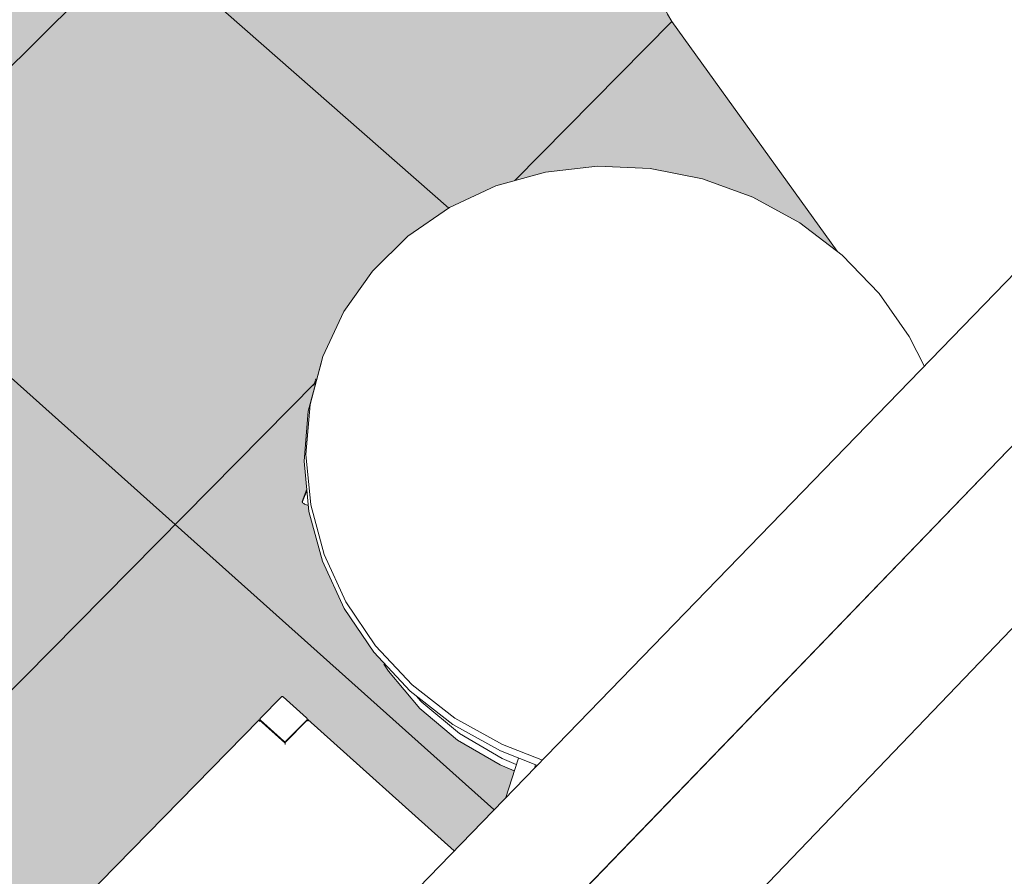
# Model space of a CAD drawing. Header units: centimetres. Extents: x -2274.6 to -2273.04, y 1316.35 to 1317.85.
# Tile 21 of 59: x -2273.87 to -2273.7, y 1316.64 to 1316.8. Entities that reach past the tile are written whole.
import ezdxf

# ---------------------------------------------------------------- set-up
doc = ezdxf.new("R2010")
doc.units = ezdxf.units.CM
for name, color, linetype, lineweight in [('Krawędzie wspólne', 7, 'Continuous', 9), ('Meble', 7, 'Continuous', 9), ('Wzór powierzchni', 7, 'Continuous', 9), ('Wzór powierzchni-1', 250, 'Continuous', 9), ('Ściany', 7, 'Continuous', 9), ('Ściany-1', 250, 'Continuous', 25)]:
    doc.layers.add(name, color=color, linetype=linetype, lineweight=lineweight)
doc.layers.add('Wzór powierzchni-3', color=7, linetype='Continuous', lineweight=9, true_color=0xf1ebe7)

# ---------------------------------------------------------------- blocks, each defined once
blk = doc.blocks.new('FP_9-Aksono')
at = {"layer": 'Wzór powierzchni-3'}
h = blk.add_hatch(color=256, dxfattribs=at)
h.paths.add_polyline_path([(-2273.89378, 1316.58642), (-2273.89301, 1316.58725), (-2273.89341, 1316.58865), (-2273.89379, 1316.59034), (-2273.89417, 1316.5979), (-2273.89267, 1316.60572), (-2273.89053, 1316.6105), (-2273.88957, 1316.61266), (-2273.88815, 1316.61453), (-2273.88801, 1316.61524), (-2273.88502, 1316.62192), (-2273.88054, 1316.62772), (-2273.8748, 1316.63235), (-2273.86804, 1316.63559), (-2273.86468, 1316.63636), (-2273.86418, 1316.63682), (-2273.86409, 1316.63682), (-2273.86398, 1316.63701), (-2273.83077, 1316.67087), (-2273.8307, 1316.67089), (-2273.83064, 1316.67088), (-2273.83058, 1316.67089), (-2273.83059, 1316.67116), (-2273.82683, 1316.675), (-2273.82644, 1316.67501), (-2273.8222, 1316.67116), (-2273.82212, 1316.67095), (-2273.82212, 1316.67084), (-2273.82199, 1316.67092), (-2273.79547, 1316.64717), (-2273.78619, 1316.65674), (-2273.78457, 1316.66176), (-2273.78716, 1316.66272), (-2273.7949, 1316.66722), (-2273.80171, 1316.67294), (-2273.80736, 1316.67969), (-2273.80812, 1316.68103), (-2273.81007, 1316.68312), (-2273.81543, 1316.69106), (-2273.81937, 1316.69963), (-2273.8218, 1316.70861), (-2273.8219, 1316.70971), (-2273.82272, 1316.71004), (-2273.82299, 1316.71032), (-2273.82299, 1316.71041), (-2273.82218, 1316.71266), (-2273.82263, 1316.7181), (-2273.82192, 1316.72677), (-2273.81928, 1316.73668), (-2273.81548, 1316.7448), (-2273.81029, 1316.75212), (-2273.80386, 1316.75847), (-2273.79635, 1316.76366), (-2273.78798, 1316.76756), (-2273.77897, 1316.77008), (-2273.76956, 1316.77114), (-2273.75999, 1316.77072), (-2273.75053, 1316.76884), (-2273.74142, 1316.76553), (-2273.7329, 1316.76089), (-2273.72609, 1316.75569), (-2273.75617, 1316.79749), (-2273.75718, 1316.79932), (-2273.75788, 1316.80147), (-2273.75811, 1316.80316), (-2273.75788, 1316.80568), (-2273.75387, 1316.81708), (-2273.75364, 1316.81764), (-2273.75253, 1316.81923), (-2273.75153, 1316.82043), (-2273.74942, 1316.82197), (-2273.74333, 1316.82552), (-2273.74046, 1316.8334), (-2273.7398, 1316.83452), (-2273.73919, 1316.83533), (-2273.73805, 1316.83653), (-2273.73718, 1316.8373), (-2273.73515, 1316.83874), (-2273.7331, 1316.83994), (-2273.67568, 1316.87324), (-2273.66182, 1316.89553), (-2273.661, 1316.89664), (-2273.6603, 1316.89735), (-2273.65877, 1316.8988), (-2273.65747, 1316.89978), (-2273.65576, 1316.90094), (-2273.65406, 1316.90181), (-2273.65331, 1316.90212), (-2273.65216, 1316.90254), (-2273.64999, 1316.90295), (-2273.6488, 1316.90295), (-2273.64788, 1316.90289), (-2273.64596, 1316.90228), (-2273.64503, 1316.90196), (-2273.64342, 1316.90087), (-2273.64198, 1316.89929), (-2273.60224, 1316.84643), (-2273.57711, 1316.87235), (-2273.63716, 1316.92254), (-2273.6388, 1316.92161), (-2273.64178, 1316.9241), (-2273.64115, 1316.92587), (-2273.64437, 1316.92857), (-2273.60529, 1317.03809), (-2273.55202, 1317.09121), (-2273.45917, 1317.01676), (-2273.43427, 1317.04229), (-2273.43418, 1317.04219), (-2273.43421, 1317.04245), (-2273.43081, 1317.0459), (-2273.43075, 1317.04584), (-2273.43073, 1317.04584), (-2273.43075, 1317.04601), (-2273.39857, 1317.07898), (-2273.39851, 1317.07902), (-2273.39844, 1317.07907), (-2273.39836, 1317.07902), (-2273.39839, 1317.07925), (-2273.39503, 1317.08265), (-2273.39497, 1317.08259), (-2273.39495, 1317.0826), (-2273.39497, 1317.08276), (-2273.3632, 1317.11531), (-2273.36315, 1317.11535), (-2273.36308, 1317.11541), (-2273.36299, 1317.11535), (-2273.36302, 1317.11557), (-2273.35981, 1317.11887), (-2273.35945, 1317.11888), (-2273.35525, 1317.11557), (-2273.35517, 1317.11528), (-2273.35503, 1317.11533), (-2273.3313, 1317.0969), (-2273.2474, 1317.18387), (-2273.31785, 1317.23712), (-2273.36323, 1317.19114), (-2273.37073, 1317.19689), (-2273.36958, 1317.19938), (-2273.42652, 1317.24302), (-2273.42954, 1317.22014), (-2273.42979, 1317.21969), (-2273.43046, 1317.21684), (-2273.43283, 1317.21256), (-2273.43652, 1317.20888), (-2273.43951, 1317.20715), (-2273.44134, 1317.20614), (-2273.44669, 1317.2046), (-2273.4486, 1317.2043), (-2273.45307, 1317.20427), (-2273.45805, 1317.20506), (-2273.46003, 1317.2055), (-2273.46454, 1317.2074), (-2273.46954, 1317.2106), (-2273.47254, 1317.21336), (-2273.47395, 1317.215), (-2273.47497, 1317.21632), (-2273.47669, 1317.21945), (-2273.47749, 1317.22155), (-2273.47829, 1317.22418), (-2273.47861, 1317.22931), (-2273.47749, 1317.23421), (-2273.47501, 1317.23861), (-2273.47132, 1317.24224), (-2273.46853, 1317.24395), (-2273.46597, 1317.24517), (-2273.4652, 1317.24542), (-2273.46329, 1317.24602), (-2273.45236, 1317.26282), (-2273.45947, 1317.26828), (-2273.5197, 1317.20914), (-2273.52109, 1317.2054), (-2273.52576, 1317.20081), (-2273.52588, 1317.20089), (-2273.59895, 1317.12911), (-2273.59908, 1317.12922), (-2273.59929, 1317.12859), (-2273.60409, 1317.12387), (-2273.60544, 1317.12496), (-2273.97766, 1316.75949), (-2273.97808, 1316.75651), (-2273.98354, 1316.75115), (-2273.98375, 1316.75134), (-2273.98378, 1316.75112), (-2274.02063, 1316.71493), (-2274.01887, 1316.71315), (-2274.00429, 1316.72606), (-2273.89204, 1316.61292), (-2273.89742, 1316.59011), (-2273.89378, 1316.58642)])
h.paths.add_polyline_path([(-2273.89183, 1316.58841), (-2273.88698, 1316.59338), (-2273.88901, 1316.60045), (-2273.88935, 1316.60805), (-2273.88886, 1316.61067), (-2273.89135, 1316.60512), (-2273.89271, 1316.59775), (-2273.89234, 1316.59019), (-2273.89213, 1316.58948)])
h.paths.add_polyline_path([(-2273.82614, 1316.66691), (-2273.826, 1316.66699), (-2273.82628, 1316.66695), (-2273.82614, 1316.66691)])
h.paths.add_polyline_path([(-2273.42631, 1317.04227), (-2273.4263, 1317.04234), (-2273.42631, 1317.04228), (-2273.42631, 1317.04227)])
h.paths.add_polyline_path([(-2273.39054, 1317.07907), (-2273.39052, 1317.07913), (-2273.39054, 1317.07907)])
h.paths.add_polyline_path([(-2273.35859, 1317.11193), (-2273.35858, 1317.11199), (-2273.3586, 1317.11193)])
h.paths.add_polyline_path([(-2273.45205, 1317.20536), (-2273.44705, 1317.20566), (-2273.44187, 1317.20715), (-2273.43739, 1317.20976), (-2273.43717, 1317.20994), (-2273.43389, 1317.21321), (-2273.43156, 1317.21742), (-2273.43054, 1317.2221), (-2273.43095, 1317.22717), (-2273.43256, 1317.23176), (-2273.43551, 1317.23621), (-2273.43946, 1317.23998), (-2273.4444, 1317.24295), (-2273.44486, 1317.24316), (-2273.44976, 1317.24491), (-2273.45076, 1317.24507), (-2273.45133, 1317.24516), (-2273.46817, 1317.21093), (-2273.46361, 1317.20817), (-2273.46328, 1317.208), (-2273.45821, 1317.20618), (-2273.45794, 1317.20612), (-2273.45336, 1317.20544), (-2273.45257, 1317.20539)])
h.paths.add_polyline_path([(-2273.46916, 1317.21175), (-2273.45265, 1317.24535), (-2273.45529, 1317.2457), (-2273.45567, 1317.24573), (-2273.46084, 1317.24542), (-2273.46621, 1317.24382), (-2273.46624, 1317.24381), (-2273.47045, 1317.24137), (-2273.47073, 1317.24114), (-2273.47404, 1317.23782), (-2273.47632, 1317.23378), (-2273.47738, 1317.22912), (-2273.47704, 1317.22414), (-2273.47543, 1317.21945), (-2273.47254, 1317.215), (-2273.46917, 1317.21176)])
h.paths.add_polyline_path([(-2273.42982, 1317.2275), (-2273.42769, 1317.24391), (-2273.4453, 1317.25741), (-2273.4508, 1317.24623), (-2273.44821, 1317.24557), (-2273.4462, 1317.245), (-2273.44235, 1317.24316), (-2273.43863, 1317.24067), (-2273.4345, 1317.23673), (-2273.43215, 1317.23344), (-2273.43132, 1317.23176), (-2273.42986, 1317.22761)])
h.paths.add_polyline_path([(-2273.46156, 1317.2464), (-2273.4606, 1317.2465), (-2273.45536, 1317.2468), (-2273.45208, 1317.24651), (-2273.44633, 1317.25821), (-2273.45136, 1317.26206), (-2273.46153, 1317.24644)])
blk = doc.blocks.new('FP_37-Aksono')
at = {"layer": 'Wzór powierzchni'}
for p, q in [((-2273.97203, 1316.69354), (-2273.45739, 1317.2049)), ((-2273.79649, 1316.76354), (-2273.88991, 1316.84565)), ((-2273.78452, 1316.76853), (-2273.75606, 1316.79734)), ((-2273.78833, 1316.65465), (-2273.94333, 1316.7932)), ((-2273.91517, 1316.63624), (-2273.8205, 1316.7321))]:
    blk.add_line(p, q, dxfattribs=at)

msp = doc.modelspace()

# ---------------------------------------------------------------- linework, layer by layer
at = {"layer": 'Krawędzie wspólne'}
msp.add_line((-2273.53364, 1316.88717), (-2273.85838, 1316.55056), dxfattribs=at)
at = {"layer": 'Meble'}
for p, q in [((-2273.72617, 1316.75575), (-2273.75609, 1316.79734)), ((-2273.82089, 1316.73143), (-2273.82056, 1316.73265)), ((-2273.82301, 1316.71039), (-2273.82218, 1316.71267)), ((-2273.82218, 1316.71266), (-2273.82299, 1316.71041)), ((-2273.82217, 1316.71233), (-2273.82299, 1316.71041)), ((-2273.82241, 1316.70989), (-2273.8219, 1316.70971)), ((-2273.82683, 1316.675), (-2273.83059, 1316.67116)), ((-2273.82221, 1316.67121), (-2273.82644, 1316.67501)), ((-2273.86373, 1316.63727), (-2273.8308, 1316.67089)), ((-2273.83079, 1316.67089), (-2273.82615, 1316.66672)), ((-2273.83073, 1316.6708), (-2273.83065, 1316.67105)), ((-2273.83057, 1316.67079), (-2273.82634, 1316.66699)), ((-2273.82615, 1316.66672), (-2273.82202, 1316.67095)), ((-2273.82595, 1316.66699), (-2273.82218, 1316.67084)), ((-2273.82212, 1316.67095), (-2273.82219, 1316.67069)), ((-2273.82202, 1316.67095), (-2273.79547, 1316.64717)), ((-2273.78622, 1316.65664), (-2273.78388, 1316.66391)), ((-2273.78075, 1316.66275), (-2273.78098, 1316.66205))]:
    msp.add_line(p, q, dxfattribs=at)
for points in [[(-2273.75609, 1316.79734, 0), (-2273.7569, 1316.79864, 0), (-2273.75751, 1316.80004, 0), (-2273.75791, 1316.80149, 0), (-2273.7581, 1316.80298, 0), (-2273.75808, 1316.80448, 0), (-2273.75774, 1316.80604, 0)], [(-2273.71032, 1316.73487, 0), (-2273.71312, 1316.74031, 0), (-2273.71856, 1316.74811, 0), (-2273.72522, 1316.75503, 0), (-2273.7329, 1316.76089, 0), (-2273.74142, 1316.76553, 0), (-2273.75053, 1316.76884, 0), (-2273.75999, 1316.77072, 0), (-2273.76956, 1316.77114, 0), (-2273.77897, 1316.77008, 0), (-2273.78798, 1316.76756, 0), (-2273.79635, 1316.76366, 0), (-2273.80386, 1316.75847, 0), (-2273.81029, 1316.75212, 0), (-2273.81548, 1316.7448, 0), (-2273.81928, 1316.73668, 0)], [(-2273.81928, 1316.73668, 0), (-2273.82159, 1316.72798, 0), (-2273.82233, 1316.71894, 0), (-2273.82147, 1316.70981, 0), (-2273.81904, 1316.70082, 0), (-2273.81509, 1316.69224, 0), (-2273.80973, 1316.6843, 0), (-2273.80309, 1316.67721, 0), (-2273.79537, 1316.67119, 0), (-2273.78676, 1316.6664, 0), (-2273.77949, 1316.66357, 0)], [(-2273.78042, 1316.66259, 0), (-2273.78713, 1316.66523, 0), (-2273.79572, 1316.67002, 0), (-2273.80344, 1316.67604, 0), (-2273.81007, 1316.68312, 0), (-2273.81543, 1316.69106, 0), (-2273.81937, 1316.69963, 0), (-2273.8218, 1316.70861, 0), (-2273.82266, 1316.71774, 0), (-2273.82192, 1316.72677, 0), (-2273.81961, 1316.73546, 0)], [(-2273.82299, 1316.71041, 0), (-2273.82301, 1316.71036, 0), (-2273.82299, 1316.71028, 0), (-2273.82294, 1316.7102, 0), (-2273.82284, 1316.71012, 0), (-2273.82272, 1316.71004, 0), (-2273.82257, 1316.70996, 0), (-2273.82241, 1316.70989, 0)], [(-2273.78463, 1316.66161, 0), (-2273.78716, 1316.66272, 0), (-2273.7949, 1316.66722, 0), (-2273.80171, 1316.67294, 0), (-2273.80736, 1316.67969, 0), (-2273.80822, 1316.68098, 0)], [(-2273.82644, 1316.67501, 0), (-2273.8265, 1316.67505, 0), (-2273.82657, 1316.67507, 0), (-2273.82664, 1316.67508, 0), (-2273.82671, 1316.67507, 0), (-2273.82677, 1316.67505, 0), (-2273.82683, 1316.675, 0)], [(-2273.80219, 1316.67495, 0), (-2273.80136, 1316.6741, 0), (-2273.79454, 1316.66837, 0), (-2273.7868, 1316.66387, 0), (-2273.78426, 1316.66276, 0)], [(-2273.8308, 1316.67089, 0), (-2273.83079, 1316.67088, 0), (-2273.83078, 1316.67084, 0), (-2273.83077, 1316.67077, 0), (-2273.83076, 1316.67069, 0), (-2273.83075, 1316.6706, 0)], [(-2273.83066, 1316.67104, 0), (-2273.83066, 1316.67097, 0), (-2273.83065, 1316.67091, 0), (-2273.83062, 1316.67084, 0), (-2273.83057, 1316.67079, 0)], [(-2273.83059, 1316.67116, 0), (-2273.83063, 1316.67111, 0), (-2273.83065, 1316.67105, 0)], [(-2273.82218, 1316.67084, 0), (-2273.82214, 1316.6709, 0), (-2273.82212, 1316.67096, 0), (-2273.82211, 1316.67103, 0), (-2273.82213, 1316.6711, 0), (-2273.82216, 1316.67116, 0), (-2273.82221, 1316.67121, 0)], [(-2273.82202, 1316.67095, 0), (-2273.82201, 1316.67093, 0), (-2273.822, 1316.67089, 0), (-2273.82199, 1316.67083, 0), (-2273.82198, 1316.67075, 0), (-2273.82198, 1316.67066, 0)], [(-2273.82634, 1316.66699, 0), (-2273.82628, 1316.66695, 0), (-2273.82621, 1316.66692, 0), (-2273.82614, 1316.66691, 0), (-2273.82607, 1316.66692, 0), (-2273.826, 1316.66695, 0), (-2273.82595, 1316.66699, 0)], [(-2273.82615, 1316.66672, 0), (-2273.82614, 1316.66671, 0), (-2273.82613, 1316.66667, 0), (-2273.82612, 1316.66661, 0), (-2273.82611, 1316.66652, 0), (-2273.82611, 1316.66643, 0)]]:
    msp.add_polyline3d(points, dxfattribs=at)
at = {"layer": 'Ściany'}
msp.add_line((-2273.85838, 1316.55056), (-2273.53364, 1316.88717), dxfattribs=at)
at = {"layer": 'Ściany-1'}
for p, q in [((-2273.92524, 1316.44691), (-2273.04206, 1317.3674)), ((-2273.54978, 1316.90053), (-2273.84093, 1316.60029))]:
    msp.add_line(p, q, dxfattribs=at)

# ---------------------------------------------------------------- block references
at = {"layer": 'Wzór powierzchni'}
msp.add_blockref('FP_37-Aksono', (0, 0), dxfattribs=at)
at = {"layer": 'Wzór powierzchni-1'}
msp.add_blockref('FP_9-Aksono', (0, 0), dxfattribs=at)

doc.saveas('drawing.dxf')
